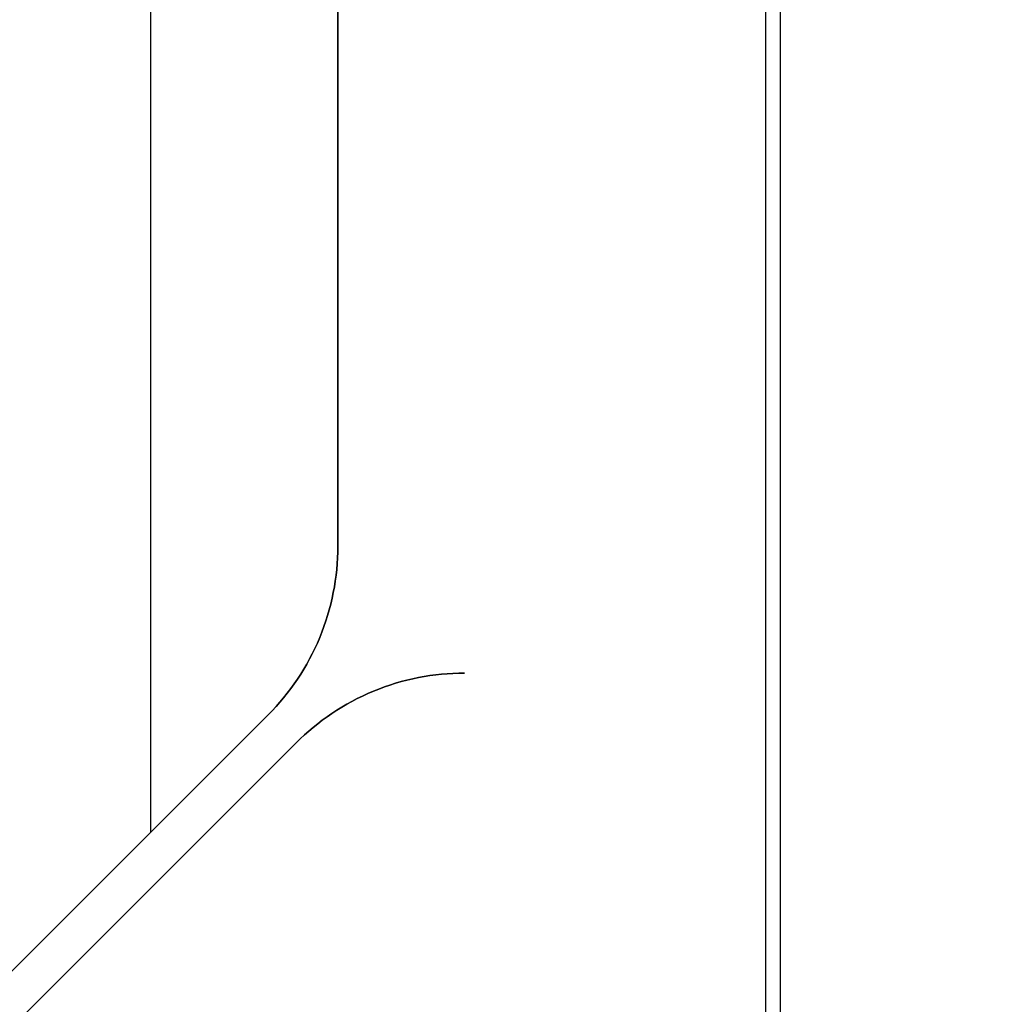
# Model space of a CAD drawing. Header units: millimetres. Extents: x -630 to 192, y -7 to 1615.
# Tile 51 of 249: x -515 to -466, y 108 to 157. Entities that reach past the tile are written whole.
import ezdxf

# ---------------------------------------------------------------- set-up
doc = ezdxf.new("R2010")
doc.units = ezdxf.units.MM
doc.header["$MEASUREMENT"] = 0
doc.layers.add('OVIDIO 160x80x72h', color=7, linetype='Continuous')

msp = doc.modelspace()

# ---------------------------------------------------------------- linework, layer by layer
at = {"layer": 'OVIDIO 160x80x72h'}
for points in [[(-508.095, 116.202), (-508.095, 803.771)], [(-508.095, 116.202), (-508.095, 803.771)], [(-498.655, 130.612), (-498.655, 803.771)], [(-498.655, 803.771), (-498.655, 130.612)], [(-498.655, 130.612), (-498.655, 803.771)], [(-498.655, 130.612), (-498.655, 803.771)], [(-498.655, 803.771), (-498.655, 130.612)], [(-477.055, 97.565), (-477.055, 738.988)], [(-476.33, 97.565), (-476.33, 738.988)], [(-502.17, 122.127), (-501.969, 122.333), (-501.772, 122.544), (-501.58, 122.761), (-501.392, 122.984), (-501.209, 123.212), (-501.03, 123.445), (-500.858, 123.683), (-500.69, 123.926), (-500.528, 124.174), (-500.373, 124.426), (-500.223, 124.682), (-500.079, 124.943), (-499.941, 125.207), (-499.81, 125.475), (-499.686, 125.746), (-499.569, 126.02), (-499.458, 126.297), (-499.354, 126.577), (-499.257, 126.858), (-499.168, 127.142), (-499.085, 127.428), (-499.01, 127.715), (-498.942, 128.004), (-498.881, 128.293), (-498.828, 128.584), (-498.782, 128.874), (-498.743, 129.165), (-498.711, 129.456), (-498.686, 129.746), (-498.669, 130.036), (-498.659, 130.324), (-498.655, 130.612)], [(-498.655, 130.612), (-498.659, 130.324), (-498.669, 130.036), (-498.686, 129.746), (-498.711, 129.456), (-498.743, 129.165), (-498.782, 128.874), (-498.828, 128.584), (-498.881, 128.293), (-498.942, 128.004), (-499.01, 127.715), (-499.085, 127.428), (-499.168, 127.142), (-499.257, 126.858), (-499.354, 126.577), (-499.458, 126.297), (-499.569, 126.02), (-499.686, 125.746), (-499.81, 125.475), (-499.941, 125.207), (-500.079, 124.943), (-500.223, 124.682), (-500.373, 124.426), (-500.528, 124.174), (-500.69, 123.926), (-500.858, 123.683), (-501.03, 123.445), (-501.209, 123.212), (-501.392, 122.984), (-501.58, 122.761), (-501.772, 122.544), (-501.969, 122.333), (-502.17, 122.127)], [(-498.655, 130.612), (-498.659, 130.324), (-498.669, 130.036), (-498.686, 129.746), (-498.711, 129.456), (-498.743, 129.165), (-498.782, 128.874), (-498.828, 128.584), (-498.881, 128.293), (-498.942, 128.004), (-499.01, 127.715), (-499.085, 127.428), (-499.168, 127.142), (-499.257, 126.858), (-499.354, 126.577), (-499.458, 126.297), (-499.569, 126.02), (-499.686, 125.746), (-499.81, 125.475), (-499.941, 125.207), (-500.079, 124.943), (-500.223, 124.682), (-500.373, 124.426), (-500.528, 124.174), (-500.69, 123.926), (-500.858, 123.683), (-501.03, 123.445), (-501.209, 123.212), (-501.392, 122.984), (-501.58, 122.761), (-501.772, 122.544), (-501.969, 122.333), (-502.17, 122.127)], [(-502.17, 122.127), (-501.969, 122.333), (-501.772, 122.544), (-501.58, 122.761), (-501.392, 122.984), (-501.209, 123.212), (-501.03, 123.445), (-500.858, 123.683), (-500.69, 123.926), (-500.528, 124.174), (-500.373, 124.426), (-500.223, 124.682), (-500.079, 124.943), (-499.941, 125.207), (-499.81, 125.475), (-499.686, 125.746), (-499.569, 126.02), (-499.458, 126.297), (-499.354, 126.577), (-499.257, 126.858), (-499.168, 127.142), (-499.085, 127.428), (-499.01, 127.715), (-498.942, 128.004), (-498.881, 128.293), (-498.828, 128.584), (-498.782, 128.874), (-498.743, 129.165), (-498.711, 129.456), (-498.686, 129.746), (-498.669, 130.036), (-498.659, 130.324), (-498.655, 130.612)], [(-498.655, 130.612), (-498.659, 130.324), (-498.669, 130.036), (-498.686, 129.746), (-498.711, 129.456), (-498.743, 129.165), (-498.782, 128.874), (-498.828, 128.584), (-498.881, 128.293), (-498.942, 128.004), (-499.01, 127.715), (-499.085, 127.428), (-499.168, 127.142), (-499.257, 126.858), (-499.354, 126.577), (-499.458, 126.297), (-499.569, 126.02), (-499.686, 125.746), (-499.81, 125.475), (-499.941, 125.207), (-500.079, 124.943), (-500.223, 124.682), (-500.373, 124.426), (-500.528, 124.174), (-500.69, 123.926), (-500.858, 123.683), (-501.03, 123.445), (-501.209, 123.212), (-501.392, 122.984), (-501.58, 122.761), (-501.772, 122.544), (-501.969, 122.333), (-502.17, 122.127)], [(-500.756, 120.713), (-500.55, 120.914), (-500.338, 121.11), (-500.121, 121.303), (-499.898, 121.491), (-499.67, 121.674), (-499.437, 121.852), (-499.199, 122.025), (-498.956, 122.192), (-498.709, 122.354), (-498.457, 122.51), (-498.2, 122.66), (-497.94, 122.804), (-497.676, 122.941), (-497.408, 123.072), (-497.137, 123.196), (-496.863, 123.314), (-496.586, 123.425), (-496.306, 123.528), (-496.024, 123.625), (-495.74, 123.715), (-495.454, 123.797), (-495.167, 123.872), (-494.878, 123.94), (-494.589, 124.001), (-494.299, 124.055), (-494.008, 124.101), (-493.717, 124.14), (-493.427, 124.171), (-493.136, 124.196), (-492.847, 124.213), (-492.558, 124.224), (-492.27, 124.227)], [(-500.756, 120.713), (-500.55, 120.914), (-500.338, 121.11), (-500.121, 121.303), (-499.898, 121.491), (-499.67, 121.674), (-499.437, 121.852), (-499.199, 122.025), (-498.956, 122.192), (-498.709, 122.354), (-498.457, 122.51), (-498.2, 122.66), (-497.94, 122.804), (-497.676, 122.941), (-497.408, 123.072), (-497.137, 123.196), (-496.863, 123.314), (-496.586, 123.425), (-496.306, 123.528), (-496.024, 123.625), (-495.74, 123.715), (-495.454, 123.797), (-495.167, 123.872), (-494.878, 123.94), (-494.589, 124.001), (-494.299, 124.055), (-494.008, 124.101), (-493.717, 124.14), (-493.427, 124.171), (-493.136, 124.196), (-492.847, 124.213), (-492.558, 124.224), (-492.27, 124.227)], [(-492.27, 124.227), (-492.558, 124.224), (-492.847, 124.213), (-493.136, 124.196), (-493.427, 124.171), (-493.717, 124.14), (-494.008, 124.101), (-494.299, 124.055), (-494.589, 124.001), (-494.878, 123.94), (-495.167, 123.872), (-495.454, 123.797), (-495.74, 123.715), (-496.024, 123.625), (-496.306, 123.528), (-496.586, 123.425), (-496.863, 123.314), (-497.137, 123.196), (-497.408, 123.072), (-497.676, 122.941), (-497.94, 122.804), (-498.2, 122.66), (-498.457, 122.51), (-498.709, 122.354), (-498.956, 122.192), (-499.199, 122.025), (-499.437, 121.852), (-499.67, 121.674), (-499.898, 121.491), (-500.121, 121.303), (-500.338, 121.11), (-500.55, 120.914), (-500.756, 120.713)], [(-492.27, 124.227), (-492.558, 124.224), (-492.847, 124.213), (-493.136, 124.196), (-493.427, 124.171), (-493.717, 124.14), (-494.008, 124.101), (-494.299, 124.055), (-494.589, 124.001), (-494.878, 123.94), (-495.167, 123.872), (-495.454, 123.797), (-495.74, 123.715), (-496.024, 123.625), (-496.306, 123.528), (-496.586, 123.425), (-496.863, 123.314), (-497.137, 123.196), (-497.408, 123.072), (-497.676, 122.941), (-497.94, 122.804), (-498.2, 122.66), (-498.457, 122.51), (-498.709, 122.354), (-498.956, 122.192), (-499.199, 122.025), (-499.437, 121.852), (-499.67, 121.674), (-499.898, 121.491), (-500.121, 121.303), (-500.338, 121.11), (-500.55, 120.914), (-500.756, 120.713)], [(-492.27, 124.227), (-492.558, 124.224), (-492.847, 124.213), (-493.136, 124.196), (-493.427, 124.171), (-493.717, 124.14), (-494.008, 124.101), (-494.299, 124.055), (-494.589, 124.001), (-494.878, 123.94), (-495.167, 123.872), (-495.454, 123.797), (-495.74, 123.715), (-496.024, 123.625), (-496.306, 123.528), (-496.586, 123.425), (-496.863, 123.314), (-497.137, 123.196), (-497.408, 123.072), (-497.676, 122.941), (-497.94, 122.804), (-498.2, 122.66), (-498.457, 122.51), (-498.709, 122.354), (-498.956, 122.192), (-499.199, 122.025), (-499.437, 121.852), (-499.67, 121.674), (-499.898, 121.491), (-500.121, 121.303), (-500.338, 121.11), (-500.55, 120.914), (-500.756, 120.713)], [(-516.117, 108.18), (-502.17, 122.127)], [(-502.17, 122.127), (-516.117, 108.18)], [(-502.17, 122.127), (-516.117, 108.18)], [(-516.117, 108.18), (-502.17, 122.127)], [(-516.117, 108.18), (-502.17, 122.127)], [(-514.703, 106.766), (-500.756, 120.713)], [(-500.756, 120.713), (-514.703, 106.766)], [(-500.756, 120.713), (-514.703, 106.766)], [(-514.703, 106.766), (-500.756, 120.713)], [(-514.703, 106.766), (-500.756, 120.713)]]:
    msp.add_lwpolyline(points, dxfattribs=at)
at = {"layer": 'OVIDIO 160x80x72h', "extrusion": (1, 0, 0)}
for points in [[(130.612, 719.866), (130.612, 718.366)], [(130.612, 718.366), (130.612, 719.866)], [(124.227, 718.366), (124.227, 719.866)], [(124.227, 719.866), (124.227, 718.366)], [(115.153, 719.866), (115.153, 718.366)], [(113.739, 719.866), (113.739, 718.366)]]:
    msp.add_lwpolyline(points, dxfattribs=at)
at = {"layer": 'OVIDIO 160x80x72h', "extrusion": (0, 1, 0)}
for points in [[(219.111, 718.366), (492.27, 718.366)], [(492.27, 719.866), (219.111, 719.866)], [(492.27, 719.116), (219.111, 719.116)], [(492.27, 718.366), (219.111, 718.366)], [(219.111, 719.866), (492.27, 719.866)], [(502.17, 719.866), (502.17, 718.366)], [(502.17, 718.366), (502.17, 719.866)], [(500.756, 718.366), (500.756, 719.866)], [(500.756, 719.866), (500.756, 718.366)], [(506.681, 718.366), (219.111, 718.366)], [(506.681, 719.866), (219.111, 719.866)]]:
    msp.add_lwpolyline(points, dxfattribs=at)

doc.saveas('drawing.dxf')
